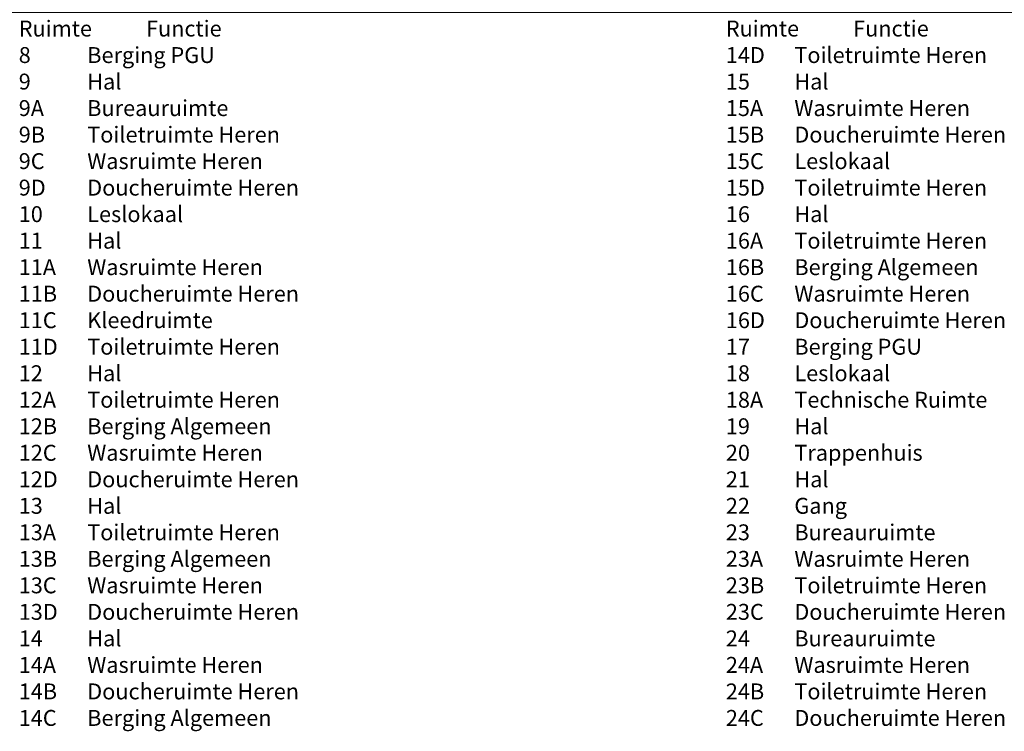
# Model space of a CAD drawing. Header units: millimetres. Extents: x 362177 to 5000048, y 157834 to 733119.
# Tile 119 of 152: x 671086 to 693365, y 595652 to 611759. Entities that reach past the tile are written whole.
import ezdxf

# ---------------------------------------------------------------- set-up
doc = ezdxf.new("R2010")
doc.units = ezdxf.units.MM
doc.layers.get('DEFPOINTS').update_dxf_attribs({"color": 255})
doc.styles.add('DVD_VBC_Arial', font='arial.ttf')

msp = doc.modelspace()

# ---------------------------------------------------------------- linework, layer by layer
at = {"layer": 'DEFPOINTS'}
msp.add_xline((570064, 611927), (1, 0), dxfattribs=at)

# ---------------------------------------------------------------- texts
at = {"char_height": 360, "attachment_point": 1, "style": 'DVD_VBC_Arial'}
for s, insert in [('Ruimte^IFunctie^I^I^I\\P8^I^IBerging PGU \\P9^I^IHal \\P9A ^I^IBureauruimte \\P9B ^I^IToiletruimte Heren ^I\\P9C ^I^IWasruimte Heren ^I\\P9D ^I^IDoucheruimte Heren\\P10 ^I^ILeslokaal \\P11 ^I^IHal ^I\\P11A ^I^IWasruimte Heren\\P11B ^I^IDoucheruimte Heren\\P11C ^I^IKleedruimte ^I\\P11D ^I^IToiletruimte Heren ^I\\P12 ^I^IHal \\P12A ^I^IToiletruimte Heren ^I\\P12B ^I^IBerging Algemeen \\P12C ^I^IWasruimte Heren ^I\\P12D ^I^IDoucheruimte Heren \\P13 ^I^IHal \\P13A ^I^IToiletruimte Heren ^I\\P13B ^I^IBerging Algemeen \\P13C ^I^IWasruimte Heren ^I\\P13D ^I^IDoucheruimte Heren \\P14 ^I^IHal ^I\\P14A ^I^IWasruimte Heren ^I\\P14B^I^IDoucheruimte Heren \\P14C ^I^IBerging Algemeen ^I^I^I', (671064, 611738.3)), ('Ruimte^IFunctie^I^I^I^I\\P14D ^I^IToiletruimte Heren ^I\\P15 ^I^IHal ^I\\P15A ^I^IWasruimte Heren ^I\\P15B ^I^IDoucheruimte Heren \\P15C ^I^ILeslokaal ^I\\P15D ^I^IToiletruimte Heren ^I\\P16 ^I^IHal ^I\\P16A ^I^IToiletruimte Heren ^I\\P16B ^I^IBerging Algemeen ^I\\P16C ^I^IWasruimte Heren \\P16D ^I^IDoucheruimte Heren \\P17 ^I^IBerging PGU \\P18 ^I^ILeslokaal ^I\\P18A ^I^ITechnische Ruimte \\P19 ^I^IHal ^I\\P20 ^I^ITrappenhuis \\P21^I^IHal^I\\P22 ^I^IGang ^I\\P23 ^I^IBureauruimte \\P23A ^I^IWasruimte Heren ^I\\P23B ^I^IToiletruimte Heren ^I\\P23C ^I^IDoucheruimte Heren \\P24 ^I^IBureauruimte \\P24A ^I^IWasruimte Heren ^I\\P24B ^I^IToiletruimte Heren ^I\\P24C ^I^IDoucheruimte Heren ^I', (687064, 611738.3))]:
    msp.add_mtext_dynamic_manual_height_columns(s, width=13843.335, gutter_width=12.5, heights=[0], dxfattribs=dict(at, insert=insert))

doc.saveas('drawing.dxf')
